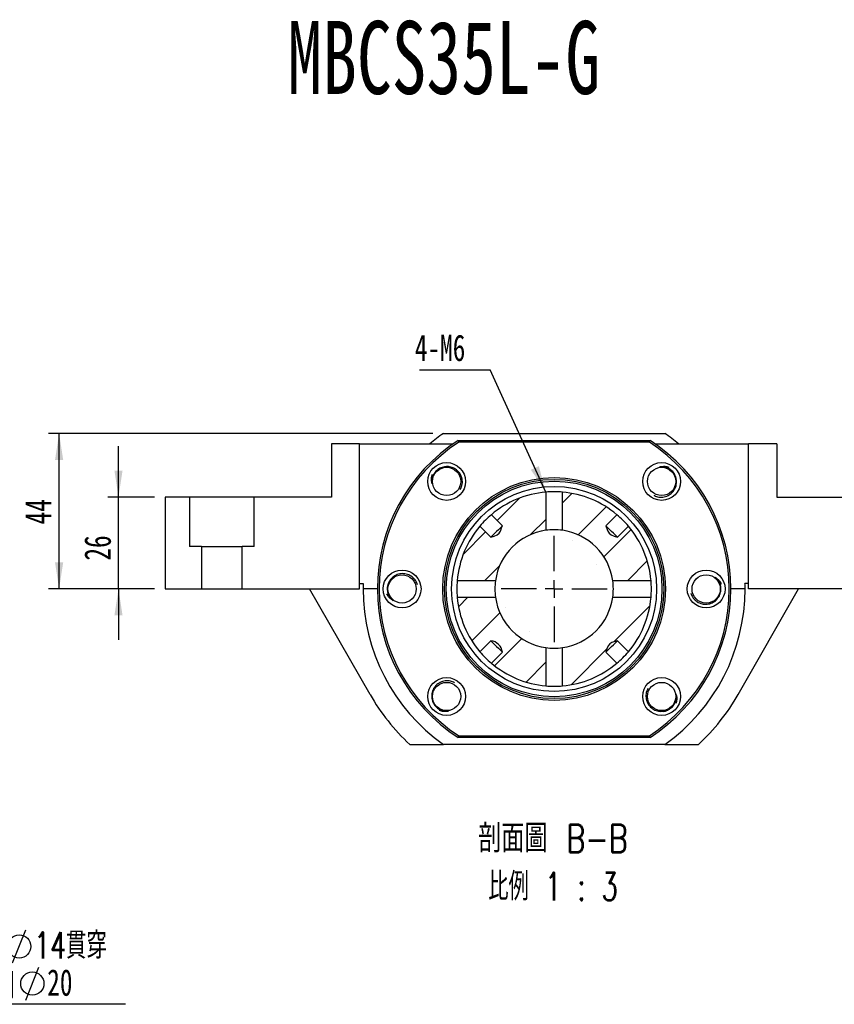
# Paper-space layout 'MBCS35L-G' of a CAD drawing. Header units: millimetres. Extents: x 10 to 324, y 11 to 195.
# Tile 2 of 4: x 102 to 179, y 97 to 190. Entities that reach past the tile are written whole.
import ezdxf

# ---------------------------------------------------------------- set-up
doc = ezdxf.new("R2010")
doc.units = ezdxf.units.MM
doc.layers.add('圖層0', color=7, linetype='Continuous')
doc.styles.add('SLDTEXTSTYLE0', font='TXT', dxfattribs={"width": 0.7})
doc.styles.add('SLDTEXTSTYLE1', font='TXT', dxfattribs={"width": 0.7, "bigfont": 'bigfont'})
doc.styles.add('SLDTEXTSTYLE4', font='TXT', dxfattribs={"width": 0.633333})
doc.styles.add('SLDTEXTSTYLE5', font='TXT', dxfattribs={"width": 0.75, "bigfont": 'bigfont'})
doc.styles.add('SLDTEXTSTYLE6', font='TXT', dxfattribs={"width": 0.65625, "bigfont": 'bigfont'})
doc.dimstyles.new('SLDDIMSTYLE0', dxfattribs={"dimtxt": 0.18, "dimasz": 2.5, "dimexe": 0, "dimexo": 0.0625, "dimgap": 0, "dimtad": 0, "dimtih": 1, "dimtoh": 1, "dimdec": 0, "dimrnd": 1e-09, "dimzin": 0, "dimdsep": 46, "dimtxsty": 'Standard', "dimsah": 1, "dimcen": 0.09, "dimadec": 0, "dimazin": 0, "dimtfac": 2.5, "dimtdec": 0, "dimtofl": 0, "dimtmove": 0, "dimatfit": 3, "dimfxl": 1, "dimfrac": 2, "dimtolj": 1, "dimtzin": 0, "dimarcsym": 0})
doc.dimstyles.new('SLDDIMSTYLE3', dxfattribs={"dimtxt": 2.5, "dimasz": 2.5, "dimexe": 0, "dimexo": 0.0625, "dimtad": 1, "dimlfac": 3, "dimrnd": 1e-09, "dimzin": 12, "dimdsep": 46, "dimtxsty": 'SLDTEXTSTYLE0', "dimsah": 1, "dimcen": 0.09, "dimadec": 0, "dimazin": 3, "dimtfac": 1, "dimtofl": 0, "dimtmove": 0, "dimatfit": 3, "dimfxl": 1, "dimfrac": 2, "dimtolj": 1, "dimtzin": 12, "dimarcsym": 0})
doc.dimstyles.new('SLDDIMSTYLE4', dxfattribs={"dimtxt": 2.5, "dimasz": 2.5, "dimexe": 0, "dimexo": 0.0625, "dimtad": 1, "dimlfac": 3, "dimrnd": 1e-09, "dimzin": 12, "dimdsep": 46, "dimtxsty": 'SLDTEXTSTYLE0', "dimsah": 1, "dimcen": 0.09, "dimadec": 0, "dimazin": 3, "dimtfac": 1, "dimtmove": 0, "dimatfit": 0, "dimfxl": 1, "dimfrac": 2, "dimtolj": 1, "dimtzin": 12, "dimarcsym": 0})

# ---------------------------------------------------------------- blocks, each defined once
blk = doc.blocks.new('SW_SYMBOL_HOLE_DIAM')
at = {"layer": '圖層0', "color": 0}
blk.add_line((300, 0), (700, 1000), dxfattribs=at)
blk.add_circle((500, 500), 350, dxfattribs=at)
blk = doc.blocks.new('SW_SYMBOL_HOLE_SPOT')
at = {"layer": '圖層0', "color": 0}
for p, q in [((0, 875), (0, 75)), ((1600, 75), (1600, 875)), ((0, 75), (1600, 75))]:
    blk.add_line(p, q, dxfattribs=at)
blk = doc.blocks.new('SW_NOTE_6')
at = {"layer": '圖層0', "color": 0}
blk.add_line((16.083, 0), (0, 0), dxfattribs=at)
at = {"layer": '圖層0', "color": 0, "xscale": 0.0031219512, "yscale": 0.0031219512, "zscale": 0.0031219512}
for name, p in [('SW_SYMBOL_HOLE_DIAM', (4.493, 3.894)), ('SW_SYMBOL_HOLE_SPOT', (0.424, 0.394)), ('SW_SYMBOL_HOLE_DIAM', (5.73, 0.394))]:
    blk.add_blockref(name, p, dxfattribs=at)
at = {"layer": '圖層0', "color": 0, "char_height": 2.5, "attachment_point": 1}
for s, insert, style in [('6 -', (0.424, 6.806), 'SLDTEXTSTYLE4'), ('14\\M+18AD1\\M+190FA', (7.459, 6.806), 'SLDTEXTSTYLE1'), ('20', (8.696, 3.306), 'SLDTEXTSTYLE0')]:
    blk.add_mtext(s, dxfattribs=dict(at, insert=insert, style=style))
blk = doc.blocks.new('_D_25')
at = {"layer": '圖層0', "color": 7}
for p, q in [((111.533, 144.95), (111.533, 149.758)), ((114.936, 144.95), (110.533, 144.95)), ((111.533, 136.283), (111.533, 144.95)), ((114.936, 136.283), (110.533, 136.283)), ((111.533, 136.283), (111.533, 131.476))]:
    blk.add_line(p, q, dxfattribs=at)
for points in [[(111.533, 144.95), (111.918, 147.45), (111.149, 147.45)], [(111.533, 136.283), (111.149, 133.783), (111.918, 133.783)]]:
    blk.add_solid(points, dxfattribs=at)
at = {"layer": '圖層0', "color": 7, "insert": (108.311, 138.957), "char_height": 2.5, "attachment_point": 1, "rotation": 90, "style": 'SLDTEXTSTYLE0'}
blk.add_mtext('26', dxfattribs=at)
blk = doc.blocks.new('_D_26')
at = {"layer": '圖層0', "color": 7}
for p, q in [((141.168, 150.95), (104.936, 150.95)), ((105.936, 136.283), (105.936, 150.95)), ((114.936, 136.283), (104.936, 136.283))]:
    blk.add_line(p, q, dxfattribs=at)
for points in [[(105.936, 150.95), (105.552, 148.45), (106.321, 148.45)], [(105.936, 136.283), (106.321, 138.783), (105.552, 138.783)]]:
    blk.add_solid(points, dxfattribs=at)
at = {"layer": '圖層0', "color": 7, "insert": (102.714, 142.365), "char_height": 2.5, "attachment_point": 1, "rotation": 90, "style": 'SLDTEXTSTYLE0'}
blk.add_mtext('44', dxfattribs=at)
blk = doc.blocks.new('SW_NOTE_7')
at = {"layer": '圖層0', "color": 0, "char_height": 2.64583, "attachment_point": 2}
for s, insert, style in [('\\M+19655\\M+196CA\\M+19AA4 B-B', (8.268, 3.411), 'SLDTEXTSTYLE5'), ('\\M+194E4\\M+197E1 1 : 3', (8.273, -1.117), 'SLDTEXTSTYLE6')]:
    blk.add_mtext(s, dxfattribs=dict(at, insert=insert, style=style))
blk = doc.blocks.new('SW_NOTE_8')
at = {"layer": '圖層0', "color": 0}
blk.add_line((-6.643, 0), (0, 0), dxfattribs=at)
at = {"layer": '圖層0', "color": 0, "insert": (-7.094, 3.318), "char_height": 2.5, "attachment_point": 1, "style": 'SLDTEXTSTYLE0'}
blk.add_mtext('4-M6', dxfattribs=at)
blk = doc.blocks.new('SW_CENTERMARKSYMBOL_16')
at = {"layer": '圖層0', "color": 0}
for p, q in [((0, 1.667), (0, 5)), ((-1.667, 0), (-5, 0)), ((0, 0), (-0.833, 0)), ((0, 0), (0, 0.833)), ((0, 0), (0, -0.833)), ((0, 0), (0.833, 0)), ((1.667, 0), (5, 0)), ((0, -1.667), (0, -5))]:
    blk.add_line(p, q, dxfattribs=at)

psp = doc.layouts.new('MBCS35L-G')

# ---------------------------------------------------------------- hatches: boundary and pattern name
at = {"linetype": 'Continuous', "lineweight": 18}
h = psp.add_hatch(dxfattribs=at)
h.set_pattern_fill('ANSI31', style=0)
edge = h.paths.add_edge_path(flags=0)
edge.add_spline(control_points=[(147.7217, 142.2443), (147.7103, 142.2051), (147.6988, 142.166), (147.6869, 142.1269), (147.6473, 141.9958), (147.6061, 141.8644), (147.5511, 141.7389), (147.5184, 141.6645), (147.4796, 141.5911), (147.4274, 141.5289), (147.3745, 141.4656), (147.3055, 141.4151), (147.2327, 141.3763), (147.0481, 141.2778), (146.8428, 141.2228), (146.6419, 141.1646)], knot_values=[0.0020118, 0.0020118, 0.0020118, 0.0020118, 0.0023788, 0.0023788, 0.0023788, 0.0036129, 0.0036129, 0.0036129, 0.0043477, 0.0043477, 0.0043477, 0.0050996, 0.0050996, 0.0050996, 0.0070017, 0.0070017, 0.0070017, 0.0070017], weights=[1, 1, 1, 1, 1, 1, 1, 1, 1, 1, 1, 1, 1, 1, 1, 1], degree=3, periodic=0)
edge.add_line((146.6419, 141.1646), (145.6038, 142.2027))
edge.add_arc((152.6029, 136.2833), 9.1667, 139.777639, 175.108463)
edge.add_line((143.4697, 137.0649), (147.0746, 137.0649))
edge.add_arc((152.6029, 136.2833), 5.5833, 98.047563, 171.952437, ccw=False)
edge.add_line((151.8213, 141.8116), (151.8213, 145.4165))
edge.add_arc((152.6029, 136.2833), 9.1667, 94.891537, 130.222361)
edge.add_line((146.6835, 143.2824), (147.7217, 142.2443))
h = psp.add_hatch(dxfattribs=at)
h.set_pattern_fill('ANSI31', style=0)
edge = h.paths.add_edge_path(flags=0)
edge.add_line((159.6021, 142.2027), (158.564, 141.1646))
edge.add_spline(control_points=[(158.564, 141.1646), (158.363, 141.2228), (158.1577, 141.2778), (157.9732, 141.3763), (157.9004, 141.4151), (157.8314, 141.4656), (157.7784, 141.5289), (157.7263, 141.5911), (157.6874, 141.6645), (157.6548, 141.7389), (157.5998, 141.8644), (157.5586, 141.9958), (157.5189, 142.1269), (157.5071, 142.166), (157.4956, 142.2051), (157.4842, 142.2443)], knot_values=[0.0094423, 0.0094423, 0.0094423, 0.0094423, 0.0113277, 0.0113277, 0.0113277, 0.012073, 0.012073, 0.012073, 0.0128012, 0.0128012, 0.0128012, 0.0140245, 0.0140245, 0.0140245, 0.0143883, 0.0143883, 0.0143883, 0.0143883], weights=[1, 1, 1, 1, 1, 1, 1, 1, 1, 1, 1, 1, 1, 1, 1, 1], degree=3, periodic=0)
edge.add_line((157.4842, 142.2443), (158.5224, 143.2824))
edge.add_arc((152.6029, 136.2833), 9.1667, 49.777639, 85.108463)
edge.add_line((153.3846, 145.4165), (153.3846, 141.8116))
edge.add_arc((152.6029, 136.2833), 5.5833, 8.047563, 81.952437, ccw=False)
edge.add_line((158.1313, 137.0649), (161.7362, 137.0649))
edge.add_arc((152.6029, 136.2833), 9.1667, 4.891537, 40.222361)
h = psp.add_hatch(dxfattribs=at)
h.set_pattern_fill('ANSI31', style=0)
edge = h.paths.add_edge_path(flags=0)
edge.add_spline(control_points=[(146.6419, 131.402), (146.8434, 131.3436), (147.0494, 131.2885), (147.2342, 131.1894), (147.296, 131.1563), (147.3551, 131.1153), (147.4034, 131.0646), (147.4548, 131.0106), (147.4948, 130.9455), (147.5276, 130.8785), (147.6137, 130.702), (147.667, 130.5109), (147.7217, 130.3223)], knot_values=[0.0043652, 0.0043652, 0.0043652, 0.0043652, 0.0062498, 0.0062498, 0.0062498, 0.0068735, 0.0068735, 0.0068735, 0.0075371, 0.0075371, 0.0075371, 0.0092864, 0.0092864, 0.0092864, 0.0092864], weights=[1, 1, 1, 1, 1, 1, 1, 1, 1, 1, 1, 1, 1], degree=3, periodic=0)
edge.add_line((147.7217, 130.3223), (146.6835, 129.2841))
edge.add_arc((152.6029, 136.2833), 9.1667, 229.777639, 265.108463)
edge.add_line((151.8213, 127.15), (151.8213, 130.7549))
edge.add_arc((152.6029, 136.2833), 5.5833, 188.047563, 261.952437, ccw=False)
edge.add_line((147.0746, 135.5016), (143.4697, 135.5016))
edge.add_arc((152.6029, 136.2833), 9.1667, 184.891537, 220.222361)
edge.add_line((145.6038, 130.3638), (146.6419, 131.402))
h = psp.add_hatch(dxfattribs=at)
h.set_pattern_fill('ANSI31', style=0)
edge = h.paths.add_edge_path(flags=0)
edge.add_line((158.564, 131.402), (159.6021, 130.3638))
edge.add_arc((152.6029, 136.2833), 9.1667, 319.777639, 355.108463)
edge.add_line((161.7362, 135.5016), (158.1313, 135.5016))
edge.add_arc((152.6029, 136.2833), 5.5833, 278.047563, 351.952437, ccw=False)
edge.add_line((153.3846, 130.7549), (153.3846, 127.15))
edge.add_arc((152.6029, 136.2833), 9.1667, 274.891537, 310.222361)
edge.add_line((158.5224, 129.2841), (157.4842, 130.3223))
edge.add_spline(control_points=[(157.4842, 130.3223), (157.5425, 130.5232), (157.5975, 130.7285), (157.696, 130.913), (157.7348, 130.9858), (157.7853, 131.0548), (157.8485, 131.1078), (157.9108, 131.16), (157.9842, 131.1988), (158.0586, 131.2314), (158.1841, 131.2864), (158.3154, 131.3276), (158.4466, 131.3673), (158.4857, 131.3791), (158.5248, 131.3906), (158.564, 131.402)], knot_values=[0.0094423, 0.0094423, 0.0094423, 0.0094423, 0.0113277, 0.0113277, 0.0113277, 0.012073, 0.012073, 0.012073, 0.0128012, 0.0128012, 0.0128012, 0.0140245, 0.0140245, 0.0140245, 0.0143883, 0.0143883, 0.0143883, 0.0143883], weights=[1, 1, 1, 1, 1, 1, 1, 1, 1, 1, 1, 1, 1, 1, 1, 1], degree=3, periodic=0)

# ---------------------------------------------------------------- linework, layer by layer
at = {"color": 7, "linetype": 'Continuous', "lineweight": 25}
for p, q in [((142.168, 150.9499), (163.0379, 150.9499)), ((131.6029, 149.9499), (131.6029, 144.9499)), ((134.2696, 149.9499), (131.6029, 149.9499)), ((134.2696, 136.2833), (134.2696, 149.9499)), ((134.2696, 149.9499), (143.0635, 149.9499)), ((143.5598, 150.2833), (143.6091, 150.1166)), ((143.5598, 150.2833), (161.646, 150.2833)), ((161.5968, 150.1166), (143.6091, 150.1166)), ((161.5968, 150.1166), (161.646, 150.2833)), ((162.1423, 149.9499), (170.9363, 149.9499)), ((170.9363, 136.2833), (170.9363, 149.9499)), ((173.6029, 149.9499), (170.9363, 149.9499)), ((173.6029, 149.9499), (173.6029, 144.9499)), ((115.9363, 144.9499), (115.9363, 136.2833)), ((118.2143, 144.9499), (115.9363, 144.9499)), ((118.2143, 144.9499), (118.2143, 140.2833)), ((124.3249, 144.9499), (118.2143, 144.9499)), ((124.3249, 140.2833), (124.3249, 144.9499)), ((131.6029, 144.9499), (124.3249, 144.9499)), ((151.8213, 145.4165), (151.8213, 141.8116)), ((153.3846, 141.8116), (153.3846, 145.4165)), ((173.6029, 144.9499), (180.8809, 144.9499)), ((147.7217, 142.2443), (146.6835, 143.2824)), ((158.5224, 143.2824), (157.4842, 142.2443)), ((145.6038, 142.2027), (146.6419, 141.1646)), ((158.564, 141.1646), (159.6021, 142.2027)), ((119.3543, 140.2833), (118.2143, 140.2833)), ((119.3543, 140.2833), (119.3543, 136.2833)), ((119.3543, 140.2833), (123.1849, 140.2833)), ((124.3249, 140.2833), (123.1849, 140.2833)), ((123.1849, 136.2833), (123.1849, 140.2833)), ((134.2696, 136.7833), (134.6099, 136.7833)), ((147.0746, 137.0649), (143.4697, 137.0649)), ((161.7362, 137.0649), (158.1313, 137.0649)), ((170.9363, 136.7833), (170.596, 136.7833)), ((115.9363, 136.2833), (119.3543, 136.2833)), ((119.3543, 136.2833), (123.1849, 136.2833)), ((123.1849, 136.2833), (134.2696, 136.2833)), ((135.2471, 126.3447), (129.5559, 136.2833)), ((135.9363, 136.2833), (134.6029, 136.2833)), ((170.6029, 136.2833), (169.2696, 136.2833)), ((169.9588, 126.3447), (175.65, 136.2833)), ((182.021, 136.2833), (170.9363, 136.2833)), ((143.4697, 135.5016), (147.0746, 135.5016)), ((158.1313, 135.5016), (161.7362, 135.5016)), ((146.6419, 131.402), (145.6038, 130.3638)), ((159.6021, 130.3638), (158.564, 131.402)), ((146.6835, 129.2841), (147.7217, 130.3223)), ((151.8213, 130.7549), (151.8213, 127.15)), ((153.3846, 127.15), (153.3846, 130.7549)), ((157.4842, 130.3223), (158.5224, 129.2841)), ((139.0056, 121.6166), (142.168, 121.6166)), ((163.0379, 121.6166), (142.168, 121.6166)), ((143.5598, 122.2833), (143.6091, 122.4499)), ((161.646, 122.2833), (143.5598, 122.2833)), ((143.6091, 122.4499), (161.5968, 122.4499)), ((161.5968, 122.4499), (161.646, 122.2833)), ((163.0379, 121.6166), (166.2003, 121.6166))]:
    psp.add_line(p, q, dxfattribs=at)
at = {"color": 7, "linetype": 'Continuous', "lineweight": 25, "flags": 128}
for points in [[(147.7217, 142.2443), (147.6317, 142.1544), (147.5043, 142.027), (147.3501, 141.8727), (147.1818, 141.7044), (147.0135, 141.5361), (146.8592, 141.3819), (146.7318, 141.2545), (146.6419, 141.1646)], [(146.6419, 141.1646), (146.9434, 141.2553), (147.2327, 141.3763), (147.4274, 141.5289), (147.5511, 141.7389), (147.6869, 142.1269), (147.7217, 142.2443)], [(158.564, 141.1646), (158.474, 141.2545), (158.3466, 141.3819), (158.1924, 141.5361), (158.0241, 141.7044), (157.8558, 141.8727), (157.7016, 142.027), (157.5742, 142.1544), (157.4842, 142.2443)], [(157.4842, 142.2443), (157.5189, 142.1269), (157.6548, 141.7389), (157.7784, 141.5289), (157.9732, 141.3763), (158.2624, 141.2553), (158.564, 141.1646)], [(146.6419, 131.402), (146.7318, 131.3121), (146.8592, 131.1847), (147.0135, 131.0304), (147.1818, 130.8621), (147.3501, 130.6938), (147.5043, 130.5396), (147.6317, 130.4122), (147.7217, 130.3223)], [(157.4842, 130.3223), (157.5742, 130.4122), (157.7016, 130.5396), (157.8558, 130.6938), (158.0241, 130.8621), (158.1924, 131.0304), (158.3466, 131.1847), (158.474, 131.3121), (158.564, 131.402)], [(158.564, 131.402), (158.4466, 131.3673), (158.0586, 131.2314), (157.8485, 131.1078), (157.696, 130.913), (157.575, 130.6238), (157.4842, 130.3223)], [(162.9225, 124.7434), (163.0932, 124.7766), (163.1911, 124.8058)]]:
    psp.add_lwpolyline(points, dxfattribs=at)
at = {"color": 7, "linetype": 'Continuous', "lineweight": 25}
for centre, radius in [((142.4677, 146.4185), 1.7833), ((142.4677, 146.4185), 1.3333), ((162.7381, 146.4185), 1.7833), ((162.7381, 146.4185), 1.3333), ((152.6029, 136.2833), 10.5), ((152.6029, 136.2833), 10.3333), ((152.6029, 136.2833), 10.1667), ((152.6029, 136.2833), 9.6667), ((138.2696, 136.2833), 1.7833), ((138.2696, 136.2833), 1.3333), ((166.9363, 136.2833), 1.7833), ((166.9363, 136.2833), 1.3333), ((142.4677, 126.1481), 1.7833), ((142.4677, 126.1481), 1.3333), ((162.7381, 126.1481), 1.7833), ((162.7381, 126.1481), 1.3333)]:
    psp.add_circle(centre, radius, dxfattribs=at)
for centre, radius, start, end in [((152.6029, 136.2833), 18, 125.430945, 130.601061), ((152.6029, 136.2833), 18, 49.398939, 54.569055), ((152.6029, 136.2833), 16.6667, 122.85988, 237.14012), ((152.6029, 136.2833), 16.5, 123.030152, 236.969848), ((152.6029, 136.2833), 16.5, 303.030152, 56.969848), ((152.6029, 136.2833), 16.6667, 302.85988, 57.14012), ((152.6029, 136.2833), 9.1667, 94.891537, 130.222361), ((152.6029, 136.2833), 9.1666, 85.10845, 94.89155), ((152.6029, 136.2833), 9.1667, 49.777639, 85.108463), ((152.6029, 136.2834), 9.1665, 130.222299, 139.777701), ((152.603, 136.2834), 9.1665, 40.222299, 49.777701), ((152.6029, 136.2833), 9.1667, 139.777639, 175.108463), ((152.6029, 136.2833), 9.1667, 4.891537, 40.222361), ((152.6029, 136.2833), 5.5833, 98.047563, 171.952437), ((152.6029, 136.2832), 5.5834, 81.952508, 98.047492), ((152.6029, 136.2833), 5.5833, 8.047563, 81.952437), ((152.6029, 136.2833), 18, 178.408246, 180), ((138.2696, 136.2833), 1.4167, 156.638138, 180), ((152.6029, 136.2833), 9.1666, 175.10845, 184.89155), ((152.603, 136.2833), 5.5834, 171.952508, 188.047492), ((152.6029, 136.2833), 5.5834, 351.952508, 8.047492), ((152.603, 136.2833), 9.1666, 355.10845, 4.89155), ((152.6029, 136.2833), 18, 0, 1.591754), ((152.6029, 136.2833), 18, 180, 234.569055), ((152.6029, 136.2833), 18, 305.430945, 0), ((152.6029, 136.2833), 9.1667, 184.891537, 220.222361), ((152.6029, 136.2833), 5.5833, 188.047563, 261.952437), ((152.6029, 136.2833), 5.5833, 278.047563, 351.952437), ((152.6029, 136.2833), 9.1667, 319.777639, 355.108463), ((146.5047, 130.1851), 1.2246, 6.431907, 83.568093), ((152.6029, 136.2832), 9.1665, 220.222299, 229.777701), ((152.6029, 136.2833), 5.5833, 261.952446, 278.047554), ((152.603, 136.2832), 9.1665, 310.222299, 319.777701), ((152.6029, 136.2833), 9.1667, 229.777639, 265.108463), ((152.6029, 136.2833), 9.1667, 274.891537, 310.222361), ((152.6029, 136.2833), 20, 209.797016, 227.166572), ((152.6029, 136.2831), 9.1665, 265.108398, 274.891602), ((152.6029, 136.2833), 20, 312.833428, 330.202984)]:
    psp.add_arc(centre, radius, start, end, dxfattribs=at)
for points, knots in [([(142.2837, 147.8023), (142.2013, 147.787), (142.0426, 147.7574), (141.822, 147.663), (141.6248, 147.5395), (141.451, 147.3844), (141.305, 147.2027), (141.1533, 146.9307), (141.0596, 146.5974), (141.077, 146.3377), (141.0839, 146.2345)], [0, 0, 0, 0, 0.1147065, 0.2206535, 0.3266002, 0.4325472, 0.5384939, 0.644441, 0.8586434, 1, 1, 1, 1]), ([(143.7604, 145.6697), (143.8199, 145.7912), (143.9538, 146.0649), (143.9661, 146.5493), (143.8236, 147.0345), (143.5248, 147.4422), (143.1148, 147.7191), (142.6783, 147.8388), (142.4013, 147.8132), (142.2837, 147.8023)], [0, 0, 0, 0, 0.1249725, 0.2815228, 0.4371386, 0.5895549, 0.7420874, 0.8905921, 1, 1, 1, 1]), ([(162.5541, 147.8023), (162.7122, 147.831), (163.0034, 147.8838), (163.2849, 147.7954), (163.4136, 147.755)], [0, 0, 0, 0, 0.5426046, 1, 1, 1, 1]), ([(164.122, 146.6025), (164.1066, 146.685), (164.0771, 146.8436), (163.9826, 147.0642), (163.8592, 147.2614), (163.7041, 147.4352), (163.5224, 147.5812), (163.2504, 147.7329), (162.9171, 147.8266), (162.6574, 147.8092), (162.5541, 147.8023)], [0, 0, 0, 0, 0.1147065, 0.2206535, 0.3266002, 0.4325472, 0.5384939, 0.644441, 0.8586434, 1, 1, 1, 1]), ([(141.0839, 146.2345), (141.0552, 146.3925), (141.0024, 146.6837), (141.0908, 146.9652), (141.1312, 147.0939)], [0, 0, 0, 0, 0.5426046, 1, 1, 1, 1]), ([(161.9894, 145.1258), (162.1109, 145.0664), (162.3846, 144.9324), (162.8689, 144.9201), (163.3542, 145.0626), (163.7618, 145.3614), (164.0388, 145.7714), (164.1584, 146.2079), (164.1329, 146.4849), (164.122, 146.6025)], [0, 0, 0, 0, 0.1249725, 0.2815228, 0.4371386, 0.5895549, 0.7420874, 0.8905921, 1, 1, 1, 1]), ([(139.7131, 136.6679), (139.6692, 136.7958), (139.5704, 137.0841), (139.2366, 137.4353), (138.7927, 137.6776), (138.2932, 137.7546), (137.8074, 137.6605), (137.4142, 137.4365), (137.2364, 137.2225), (137.161, 137.1317)], [0, 0, 0, 0, 0.1249725, 0.2815226, 0.4371385, 0.5895549, 0.7420871, 0.8905921, 1, 1, 1, 1]), ([(167.7847, 137.3919), (167.9167, 137.3004), (168.16, 137.1318), (168.2965, 136.8703), (168.359, 136.7507)], [0, 0, 0, 0, 0.5426051, 1, 1, 1, 1]), ([(168.0449, 135.4348), (168.0924, 135.504), (168.1837, 135.6371), (168.2728, 135.8599), (168.325, 136.0866), (168.3383, 136.3192), (168.3131, 136.5509), (168.228, 136.8505), (168.0585, 137.1524), (167.8626, 137.3238), (167.7847, 137.3919)], [0, 0, 0, 0, 0.11470625, 0.22065315, 0.3266001, 0.4325471, 0.53849408, 0.64444107, 0.85864367, 1, 1, 1, 1]), ([(137.161, 137.1317), (137.1135, 137.0625), (137.0222, 136.9294), (136.933, 136.7067), (136.8809, 136.4799), (136.8676, 136.2473), (136.8928, 136.0156), (136.9779, 135.716), (137.1474, 135.4141), (137.3433, 135.2428), (137.4212, 135.1746)], [0, 0, 0, 0, 0.11470625, 0.22065315, 0.3266001, 0.4325471, 0.53849408, 0.64444107, 0.85864367, 1, 1, 1, 1]), ([(137.4212, 135.1746), (137.2892, 135.2661), (137.0459, 135.4347), (136.9094, 135.6962), (136.8469, 135.8158)], [0, 0, 0, 0, 0.5426051, 1, 1, 1, 1]), ([(165.4928, 135.8987), (165.5367, 135.7707), (165.6355, 135.4825), (165.9692, 135.1312), (166.4132, 134.8889), (166.9127, 134.812), (167.3985, 134.906), (167.7917, 135.1301), (167.9695, 135.3441), (168.0449, 135.4348)], [0, 0, 0, 0, 0.1249725, 0.2815226, 0.4371385, 0.5895549, 0.7420871, 0.8905921, 1, 1, 1, 1]), ([(143.2165, 127.4407), (143.095, 127.5002), (142.8213, 127.6341), (142.3369, 127.6465), (141.8517, 127.5039), (141.444, 127.2051), (141.1671, 126.7951), (141.0474, 126.3586), (141.073, 126.0816), (141.0839, 125.9641)], [0, 0, 0, 0, 0.1249725, 0.2815228, 0.4371386, 0.5895549, 0.7420874, 0.8905921, 1, 1, 1, 1]), ([(161.4455, 126.8968), (161.386, 126.7753), (161.2521, 126.5016), (161.2397, 126.0173), (161.3823, 125.532), (161.6811, 125.1244), (162.0911, 124.8474), (162.5276, 124.7278), (162.8046, 124.7534), (162.9221, 124.7642)], [0, 0, 0, 0, 0.1249725, 0.2815228, 0.4371386, 0.5895549, 0.7420874, 0.8905921, 1, 1, 1, 1]), ([(162.9221, 124.7642), (163.0046, 124.7796), (163.1633, 124.8091), (163.3838, 124.9036), (163.5811, 125.027), (163.7549, 125.1821), (163.9009, 125.3638), (164.0526, 125.6358), (164.1462, 125.9691), (164.1289, 126.2288), (164.122, 126.3321)], [0, 0, 0, 0, 0.1147065, 0.2206535, 0.3266002, 0.4325472, 0.5384939, 0.644441, 0.8586434, 1, 1, 1, 1]), ([(164.122, 126.3321), (164.1506, 126.174), (164.2035, 125.8828), (164.1151, 125.6014), (164.0747, 125.4726)], [0, 0, 0, 0, 0.5426046, 1, 1, 1, 1]), ([(141.0839, 125.9641), (141.0992, 125.8816), (141.1288, 125.7229), (141.2233, 125.5024), (141.3467, 125.3051), (141.5018, 125.1313), (141.6835, 124.9853), (141.9555, 124.8336), (142.2888, 124.74), (142.5485, 124.7573), (142.6517, 124.7642)], [0, 0, 0, 0, 0.1147065, 0.2206535, 0.3266002, 0.4325472, 0.5384939, 0.644441, 0.8586434, 1, 1, 1, 1]), ([(142.6517, 124.7642), (142.4937, 124.7356), (142.2025, 124.6827), (141.921, 124.7711), (141.7923, 124.8115)], [0, 0, 0, 0, 0.5426046, 1, 1, 1, 1])]:
    psp.add_open_spline(points, degree=3, knots=knots, dxfattribs=at)

# ---------------------------------------------------------------- block references
at = {"layer": '圖層0', "color": 7}
for name, p in [('SW_NOTE_8', (146.5668, 156.9506)), ('SW_CENTERMARKSYMBOL_16', (152.6029, 136.2833)), ('SW_NOTE_6', (96.1208, 97.1302))]:
    psp.add_blockref(name, p, dxfattribs=at)
at = {"layer": '圖層0'}
psp.add_blockref('SW_NOTE_7', (144.2147, 110.6844), dxfattribs=at)

# ---------------------------------------------------------------- texts
at = {"layer": '圖層0', "color": 7, "insert": (127.4628, 189.8242), "char_height": 6.87917, "attachment_point": 1, "style": 'SLDTEXTSTYLE0'}
psp.add_mtext('MBCS35L-G', dxfattribs=at)

# ---------------------------------------------------------------- dimensions: what is measured, and where the dimension line sits
at = {"layer": '圖層0', "color": 7}
for base, p2, dimstyle, picture, middle in [((105.9363, 150.9499), (142.168, 150.9499), 'SLDDIMSTYLE3', '_D_26', (105.9363, 143.8306)), ((111.5332, 144.9499), (115.9363, 144.9499), 'SLDDIMSTYLE4', '_D_25', (111.5332, 140.4225))]:
    dim = psp.add_linear_dim(base=base, p1=(115.9363, 136.2833), p2=p2, angle=90, dimstyle=dimstyle, dxfattribs=at)
    dim.commit()
    dim.dimension.update_dxf_attribs({"geometry": picture, "text_midpoint": middle, "dimtype": 160})

# ---------------------------------------------------------------- leaders
psp.add_leader([(151.8213, 145.4165), (146.5668, 156.9506)], dimstyle='SLDDIMSTYLE0', dxfattribs=at)

doc.saveas('drawing.dxf')
